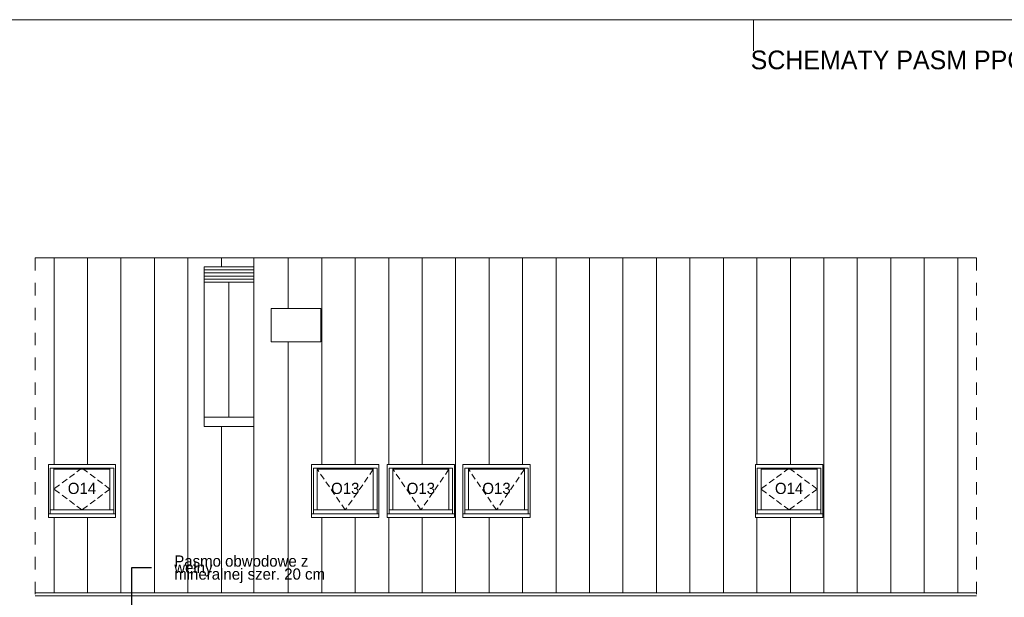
# Model space of a CAD drawing. Extents: x -149893 to 127691, y 5328 to 37028.
# Tile 85 of 88: x 97905 to 113723, y 27755 to 37028. Entities that reach past the tile are written whole.
import ezdxf

# ---------------------------------------------------------------- set-up
doc = ezdxf.new("R2010")
doc.units = 0
doc.header["$MEASUREMENT"] = 0
doc.linetypes.add('Krawędzie ukryte', pattern=[150, 100, -50])
doc.linetypes.add('Przerywana', pattern=[400, 200, -200])
for name, color, linetype, lineweight in [('A-Opisy_Nr_Pióra__21', 7, 'Continuous', 13), ('Arch opisy okien_Nr_Pióra__21', 7, 'Continuous', 13), ('Arch opisy_Nr_Pióra__21', 7, 'Continuous', 13), ('ARCH TABELA_Nr_Pióra__21', 7, 'Continuous', 13), ('INWENT DACH_Nr_Pióra__21', 7, 'Continuous', 13), ('INWENT OPISY_Nr_Pióra__21', 7, 'Continuous', 13), ('INWENT. OKNA_Nr_Pióra__21', 7, 'Continuous', 13), ('INWENT.ŚCIANY_Nr_Pióra__5', 7, 'Continuous', 13)]:
    doc.layers.add(name, color=color, linetype=linetype, lineweight=lineweight)
doc.layers.add('ARCH dach_Nr_Pióra__2', color=7, linetype='Continuous', lineweight=13, true_color=0x7f7f7f)
doc.styles.add('GENERATED_STYLE_12', font='txt')
doc.styles.add('GENERATED_STYLE_4', font='txt')
doc.styles.add('GENERATED_STYLE_8', font='txt')
doc.dimstyles.new('GENERATED_STYLE__8', dxfattribs={"dimtxt": 0.18, "dimasz": 109.44, "dimexe": 0.18, "dimexo": 0.0625, "dimgap": 0.09, "dimtad": 0, "dimtih": 1, "dimtoh": 1, "dimdec": 4, "dimzin": 0, "dimdsep": 46, "dimcen": 0.09, "dimadec": 0, "dimazin": 0, "dimtfac": 1, "dimtdec": 4, "dimtmove": 0, "dimatfit": 3, "dimldrblk": 'ARROWHEAD_11', "dimfxl": 0, "dimtolj": 1, "dimtzin": 0, "dimarcsym": 0})

# ---------------------------------------------------------------- blocks, each defined once
blk = doc.blocks.new('ARROWHEAD_11')
at = {"color": 0, "linetype": 'Continuous', "lineweight": 0}
blk.add_line((0, 0), (-1, 0), dxfattribs=at)
at = {"color": 0, "linetype": 'Continuous', "lineweight": 0, "const_width": 0.25, "flags": 128}
blk.add_lwpolyline([(-0.125, 0, 1), (0.125, 0, 1)], format="xyb", close=True, dxfattribs=at)

msp = doc.modelspace()

# ---------------------------------------------------------------- linework, layer by layer
at = {"layer": 'ARCH dach_Nr_Pióra__2', "linetype": 'Continuous'}
for p, q in [((98456.3, 33202.8), (98456.3, 29889.3)), ((98994, 33202.8), (98994, 29889.3)), ((99531.6, 33202.8), (99531.6, 27828.4)), ((100069.3, 33202.8), (100069.3, 27828.4)), ((100607, 33202.8), (100607, 27828.4)), ((101144.7, 33202.8), (101144.7, 33062.8)), ((101665.1, 33202.8), (101665.1, 33062.8)), ((102220.1, 33202.8), (102220.1, 32389.3)), ((102757.7, 33202.8), (102757.7, 29889.3)), ((103295.4, 33202.8), (103295.4, 29889.3)), ((103833.1, 33202.8), (103833.1, 29889.3)), ((104370.8, 33202.8), (104370.8, 29889.3)), ((104908.5, 33202.8), (104908.5, 27828.4)), ((105446.2, 33202.8), (105446.2, 29889.3)), ((105983.8, 33202.8), (105983.8, 29889.3)), ((106521.5, 33202.8), (106521.5, 27828.4)), ((107059.2, 33202.8), (107059.2, 27828.4)), ((107596.9, 33202.8), (107596.9, 27828.4)), ((108134.6, 33202.8), (108134.6, 27828.4)), ((108672.3, 33202.8), (108672.3, 27828.4)), ((109209.9, 33202.8), (109209.9, 27828.4)), ((109747.6, 33202.8), (109747.6, 29889.3)), ((110285.3, 33202.8), (110285.3, 29889.3)), ((110823, 33202.8), (110823, 27828.4)), ((111360.7, 33202.8), (111360.7, 27828.4)), ((111898.4, 33202.8), (111898.4, 27828.4)), ((112436, 33202.8), (112436, 27828.4)), ((112973.7, 33202.8), (112973.7, 27828.4)), ((101665.1, 33012.8), (100866.1, 33012.8)), ((101665.1, 32962.8), (100866.1, 32962.8)), ((101665.1, 32912.8), (100866.1, 32912.8)), ((101665.1, 32862.8), (100866.1, 32862.8)), ((101665.1, 32812.8), (100866.1, 32812.8)), ((101265.6, 30649.3), (101265.6, 32812.8)), ((102745.1, 32389.3), (101945.1, 32389.3)), ((101945.1, 32389.3), (101945.1, 31854.1)), ((102745.1, 31854.1), (102745.1, 32389.3)), ((101945.1, 31854.1), (102745.1, 31854.1)), ((102220.1, 31854.1), (102220.1, 27828.4)), ((101665.1, 30649.3), (100866.1, 30649.3)), ((101144.7, 30499.3), (101144.7, 27828.4)), ((101665.1, 30499.3), (101665.1, 27828.4)), ((98456.3, 29036.9), (98456.3, 27828.4)), ((98994, 29036.9), (98994, 27828.4)), ((102757.7, 29036.9), (102757.7, 27828.4)), ((103295.4, 29036.9), (103295.4, 27828.4)), ((103833.1, 29036.9), (103833.1, 27828.4)), ((104370.8, 29036.9), (104370.8, 27828.4)), ((105446.2, 29036.9), (105446.2, 27828.4)), ((105983.8, 29036.9), (105983.8, 27828.4)), ((109747.6, 29036.9), (109747.6, 27828.4)), ((110285.3, 29036.9), (110285.3, 27828.4))]:
    msp.add_line(p, q, dxfattribs=at)
at = {"layer": 'ARCH TABELA_Nr_Pióra__21', "linetype": 'Continuous'}
for p, q in [((85891.1, 37028.4), (127691.1, 37028.4)), ((109691.1, 36528.4), (109691.1, 37028.4)), ((109691.1, 36528.4), (109691.1, 37028.4)), ((109691.1, 36528.4), (109691.1, 37028.4))]:
    msp.add_line(p, q, dxfattribs=at)
at = {"layer": 'INWENT DACH_Nr_Pióra__21', "linetype": 'Continuous'}
for p, q in [((98154.8, 33202.8), (113278.3, 33202.8)), ((98154.8, 27828.4), (113278.3, 27828.4)), ((98154.8, 27777.2), (113278.3, 27777.2))]:
    msp.add_line(p, q, dxfattribs=at)
at = {"layer": 'INWENT OPISY_Nr_Pióra__21', "linetype": 'Przerywana'}
for p, q in [((98154.8, 33202.8), (98154.8, 19368.1)), ((113278.3, 33202.8), (113278.3, 19172.4))]:
    msp.add_line(p, q, dxfattribs=at)
at = {"layer": 'INWENT. OKNA_Nr_Pióra__21', "linetype": 'Continuous'}
for p, q in [((99445.1, 29889.3), (98365.1, 29889.3)), ((98365.1, 29889.3), (98365.1, 29036.9)), ((98395.1, 29096.9), (98395.1, 29829.3)), ((99415.1, 29829.3), (98395.1, 29829.3)), ((98455.1, 29156.9), (98455.1, 29829.3)), ((99355.1, 29809.3), (98455.1, 29809.3)), ((99355.1, 29156.9), (99355.1, 29829.3)), ((99415.1, 29096.9), (99415.1, 29829.3)), ((99445.1, 29036.9), (99445.1, 29889.3)), ((102595.1, 29889.3), (102595.1, 29036.9)), ((103675.1, 29889.3), (102595.1, 29889.3)), ((103645.1, 29829.3), (102625.1, 29829.3)), ((102625.1, 29096.9), (102625.1, 29829.3)), ((102685.1, 29156.9), (102685.1, 29829.3)), ((103585.1, 29809.3), (102685.1, 29809.3)), ((103585.1, 29156.9), (103585.1, 29829.3)), ((103645.1, 29096.9), (103645.1, 29829.3)), ((103675.1, 29036.9), (103675.1, 29889.3)), ((103810.1, 29889.3), (103810.1, 29036.9)), ((104890.1, 29889.3), (103810.1, 29889.3)), ((104860.1, 29829.3), (103840.1, 29829.3)), ((103840.1, 29096.9), (103840.1, 29829.3)), ((103900.1, 29156.9), (103900.1, 29829.3)), ((104800.1, 29809.3), (103900.1, 29809.3)), ((104800.1, 29156.9), (104800.1, 29829.3)), ((104860.1, 29096.9), (104860.1, 29829.3)), ((104890.1, 29036.9), (104890.1, 29889.3)), ((105025.1, 29889.3), (105025.1, 29036.9)), ((106105.1, 29889.3), (105025.1, 29889.3)), ((106075.1, 29829.3), (105055.1, 29829.3)), ((105055.1, 29096.9), (105055.1, 29829.3)), ((105115.1, 29156.9), (105115.1, 29829.3)), ((106015.1, 29809.3), (105115.1, 29809.3)), ((106015.1, 29156.9), (106015.1, 29829.3)), ((106075.1, 29096.9), (106075.1, 29829.3)), ((106105.1, 29036.9), (106105.1, 29889.3)), ((110805.1, 29889.3), (109725.1, 29889.3)), ((109725.1, 29889.3), (109725.1, 29036.9)), ((109755.1, 29096.9), (109755.1, 29829.3)), ((110775.1, 29829.3), (109755.1, 29829.3)), ((109815.1, 29156.9), (109815.1, 29829.3)), ((110715.1, 29809.3), (109815.1, 29809.3)), ((110715.1, 29156.9), (110715.1, 29829.3)), ((110775.1, 29096.9), (110775.1, 29829.3)), ((110805.1, 29036.9), (110805.1, 29889.3)), ((98395.1, 29156.9), (99415.1, 29156.9)), ((102625.1, 29156.9), (103645.1, 29156.9)), ((103840.1, 29156.9), (104860.1, 29156.9)), ((105055.1, 29156.9), (106075.1, 29156.9)), ((109755.1, 29156.9), (110775.1, 29156.9)), ((98365.1, 29096.9), (99445.1, 29096.9)), ((98365.1, 29036.9), (99445.1, 29036.9)), ((102595.1, 29096.9), (103675.1, 29096.9)), ((102595.1, 29036.9), (103675.1, 29036.9)), ((103810.1, 29096.9), (104890.1, 29096.9)), ((103810.1, 29036.9), (104890.1, 29036.9)), ((105025.1, 29096.9), (106105.1, 29096.9)), ((105025.1, 29036.9), (106105.1, 29036.9)), ((109725.1, 29096.9), (110805.1, 29096.9)), ((109725.1, 29036.9), (110805.1, 29036.9))]:
    msp.add_line(p, q, dxfattribs=at)
at = {"layer": 'INWENT. OKNA_Nr_Pióra__21', "linetype": 'Krawędzie ukryte'}
for p, q in [((98905.1, 29829.3), (98455.1, 29493.1)), ((99355.1, 29493.1), (98905.1, 29829.3)), ((103135.1, 29156.9), (102685.1, 29809.3)), ((103585.1, 29809.3), (103135.1, 29156.9)), ((104350.1, 29156.9), (103900.1, 29809.3)), ((104800.1, 29809.3), (104350.1, 29156.9)), ((105565.1, 29156.9), (105115.1, 29809.3)), ((106015.1, 29809.3), (105565.1, 29156.9)), ((110265.1, 29829.3), (109815.1, 29493.1)), ((110715.1, 29493.1), (110265.1, 29829.3)), ((98905.1, 29156.9), (98455.1, 29493.1)), ((99355.1, 29493.1), (98905.1, 29156.9)), ((110265.1, 29156.9), (109815.1, 29493.1)), ((110715.1, 29493.1), (110265.1, 29156.9))]:
    msp.add_line(p, q, dxfattribs=at)
at = {"layer": 'INWENT.ŚCIANY_Nr_Pióra__5', "linetype": 'Continuous'}
for p, q in [((101665.1, 33062.8), (100866.1, 33062.8)), ((100866.1, 33062.8), (100866.1, 30499.3)), ((101665.1, 33062.8), (101665.1, 30499.3)), ((101665.1, 30499.3), (100866.1, 30499.3))]:
    msp.add_line(p, q, dxfattribs=at)

# ---------------------------------------------------------------- texts
at = {"layer": 'A-Opisy_Nr_Pióra__21', "linetype": 'Continuous', "insert": (127191.1, 36532.9), "char_height": 300, "attachment_point": 3, "style": 'GENERATED_STYLE_12'}
msp.add_mtext('{SCHEMATY PASM PPOŻ. Z WEŁNY MINERALNEJ POMIĘDZY KONDYGNACJAMI   skala 1:100}', dxfattribs=at)
at = {"layer": 'Arch opisy okien_Nr_Pióra__21', "linetype": 'Continuous', "char_height": 180, "attachment_point": 2, "style": 'GENERATED_STYLE_8'}
for s, insert in [('{O14}', (98905.1, 29593.3)), ('{O13}', (103135.1, 29593.3)), ('{O13}', (104350.1, 29593.3)), ('{O13}', (105565.1, 29593.3)), ('{O14}', (110265.1, 29593.3))]:
    msp.add_mtext(s, dxfattribs=dict(at, insert=insert))
at = {"layer": 'Arch opisy_Nr_Pióra__21', "linetype": 'Continuous', "insert": (100388.7, 28205.1), "char_height": 180, "width": 2669.93, "attachment_point": 4, "line_spacing_factor": 0.347509, "style": 'GENERATED_STYLE_4'}
msp.add_mtext('{Pasmo obwodowe z wełny \\Pmineralnej szer. 20 cm}', dxfattribs=at)

# ---------------------------------------------------------------- leaders
at = {"layer": 'Arch opisy_Nr_Pióra__21', "linetype": 'Continuous', "annotation_type": 0, "has_hookline": 1, "hookline_direction": 1, "text_width": 2374.3}
msp.add_leader([(99705.1, 26876), (99705.1, 28230.9), (100021.1, 28230.9)], dimstyle='GENERATED_STYLE__8', dxfattribs=at)

doc.saveas('drawing.dxf')
